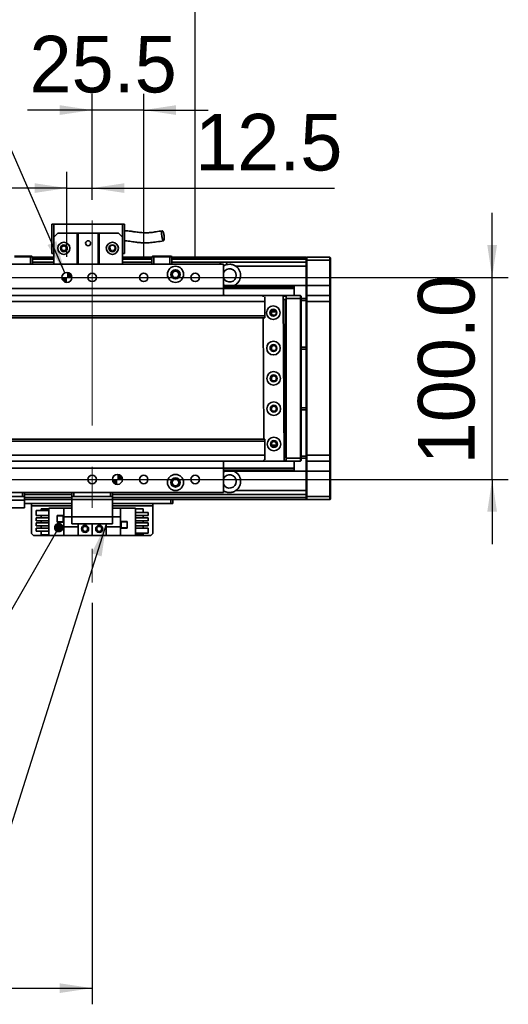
# Model space of a CAD drawing. Header units: millimetres. Extents: x 40 to 3320, y 40 to 2336.
# Tile 10 of 12: x 2330 to 2572, y 1586 to 2073. Entities that reach past the tile are written whole.
import ezdxf

# ---------------------------------------------------------------- set-up
doc = ezdxf.new("R2010")
doc.units = ezdxf.units.MM
doc.header["$LTSCALE"] = 8
doc.linetypes.add('CENTERX2', pattern=[20.32, 12.7, -2.54, 2.54, -2.54])
doc.layers.add('黑色实线', color=7, linetype='Continuous')
doc.styles.add('SLDTEXTSTYLE8', font='txt')
doc.dimstyles.new('SLDDIMSTYLE0', dxfattribs={"dimtxt": 28, "dimasz": 16, "dimexe": 0, "dimexo": 0.0625, "dimgap": 7, "dimtad": 2, "dimdec": 1, "dimrnd": 1e-09, "dimzin": 4, "dimdsep": 46, "dimtxsty": 'SLDTEXTSTYLE8', "dimsah": 1, "dimcen": 0.09, "dimadec": 0, "dimazin": 1, "dimtfac": 1, "dimtdec": 1, "dimtmove": 0, "dimatfit": 0, "dimfxl": 0, "dimfrac": 2, "dimtolj": 1, "dimtzin": 12, "dimarcsym": 0})
doc.dimstyles.new('SLDDIMSTYLE1', dxfattribs={"dimtxt": 28, "dimasz": 16, "dimexe": 0, "dimexo": 0.0625, "dimgap": 7, "dimtad": 2, "dimdec": 1, "dimrnd": 1e-09, "dimzin": 12, "dimdsep": 46, "dimtxsty": 'SLDTEXTSTYLE8', "dimsah": 1, "dimcen": 0.09, "dimadec": 0, "dimazin": 3, "dimtfac": 1, "dimtdec": 1, "dimtmove": 0, "dimatfit": 0, "dimfxl": 0, "dimfrac": 2, "dimtolj": 1, "dimtzin": 12, "dimarcsym": 0})
doc.dimstyles.new('SLDDIMSTYLE2', dxfattribs={"dimtxt": 0.18, "dimasz": 16, "dimexe": 0, "dimexo": 0.0625, "dimgap": 0, "dimtad": 0, "dimtih": 1, "dimtoh": 1, "dimdec": 0, "dimrnd": 1e-09, "dimzin": 0, "dimdsep": 46, "dimtxsty": 'Standard', "dimsah": 1, "dimcen": 0.09, "dimadec": 0, "dimazin": 0, "dimtfac": 16, "dimtdec": 0, "dimtofl": 0, "dimtmove": 0, "dimatfit": 3, "dimfxl": 0, "dimfrac": 2, "dimtolj": 1, "dimtzin": 0, "dimarcsym": 0})
doc.dimstyles.new('SLDDIMSTYLE4', dxfattribs={"dimtxt": 28, "dimasz": 16, "dimexe": 0, "dimexo": 0.0625, "dimgap": 7, "dimtad": 0, "dimtih": 1, "dimtoh": 1, "dimdec": 1, "dimrnd": 1e-09, "dimzin": 4, "dimdsep": 46, "dimtxsty": 'SLDTEXTSTYLE8', "dimsah": 1, "dimcen": 0, "dimadec": 0, "dimazin": 1, "dimtfac": 1, "dimtdec": 1, "dimtofl": 0, "dimtmove": 0, "dimatfit": 3, "dimfxl": 0, "dimfrac": 2, "dimtolj": 1, "dimtzin": 12, "dimarcsym": 0})
doc.dimstyles.new('SLDDIMSTYLE5', dxfattribs={"dimtxt": 28, "dimasz": 16, "dimexe": 0, "dimexo": 0.0625, "dimgap": 7, "dimtad": 2, "dimdec": 1, "dimrnd": 1e-09, "dimzin": 4, "dimdsep": 46, "dimtxsty": 'SLDTEXTSTYLE8', "dimsah": 1, "dimcen": 0.09, "dimadec": 0, "dimazin": 1, "dimtfac": 1, "dimtdec": 1, "dimtofl": 0, "dimtmove": 0, "dimatfit": 3, "dimfxl": 0, "dimfrac": 2, "dimtolj": 1, "dimtzin": 12, "dimarcsym": 0})
doc.dimstyles.new('SLDDIMSTYLE6', dxfattribs={"dimtxt": 0.18, "dimasz": 4.8, "dimexe": 0, "dimexo": 0.0625, "dimgap": 0, "dimtad": 0, "dimtih": 1, "dimtoh": 1, "dimdec": 0, "dimrnd": 1e-09, "dimzin": 0, "dimdsep": 46, "dimtxsty": 'Standard', "dimblk1": 'DOT', "dimblk2": 'DOT', "dimsah": 1, "dimcen": 0.09, "dimadec": 0, "dimazin": 0, "dimtfac": 4.8, "dimtdec": 0, "dimtofl": 0, "dimtmove": 0, "dimatfit": 3, "dimldrblk": 'DOT', "dimfxl": 0, "dimfrac": 2, "dimtolj": 1, "dimtzin": 0, "dimarcsym": 0})

# ---------------------------------------------------------------- blocks, each defined once
blk = doc.blocks.new('_D_8')
at = {"layer": '黑色实线'}
for p, q in [((2563.51, 1945.95), (2563.51, 1977.95)), ((506.67, 1945.95), (2571.51, 1945.95)), ((2563.51, 1845.95), (2563.51, 1945.95)), ((506.67, 1845.95), (2571.51, 1845.95)), ((2563.51, 1845.95), (2563.51, 1813.95))]:
    blk.add_line(p, q, dxfattribs=at)
for points in [[(2563.51, 1945.95), (2565.91, 1961.95), (2561.11, 1961.95)], [(2563.51, 1845.95), (2561.11, 1829.95), (2565.91, 1829.95)]]:
    blk.add_solid(points, dxfattribs=at)
at = {"layer": '黑色实线', "insert": (2526.78, 1853.43), "char_height": 28, "attachment_point": 1, "rotation": 90, "style": 'SLDTEXTSTYLE8'}
blk.add_mtext('100.0', dxfattribs=at)
blk = doc.blocks.new('_D_13')
at = {"layer": '黑色实线'}
for p, q in [((2353.01, 1956.11), (2353.01, 1998.14)), ((2365.51, 1984.34), (2365.51, 1998.14)), ((2353.01, 1990.14), (2321.01, 1990.14)), ((2353.01, 1990.14), (2365.51, 1990.14)), ((2365.51, 1990.14), (2485.49, 1990.14))]:
    blk.add_line(p, q, dxfattribs=at)
for points in [[(2353.01, 1990.14), (2337.01, 1992.54), (2337.01, 1987.74)], [(2365.51, 1990.14), (2381.51, 1987.74), (2381.51, 1992.54)]]:
    blk.add_solid(points, dxfattribs=at)
at = {"layer": '黑色实线', "insert": (2416.5, 2026.87), "char_height": 28, "attachment_point": 1, "style": 'SLDTEXTSTYLE8'}
blk.add_mtext('12.5', dxfattribs=at)
blk = doc.blocks.new('_D_14')
at = {"layer": '黑色实线'}
for p, q in [((2365.51, 1984.34), (2365.51, 2036.76)), ((2391.01, 1956.11), (2391.01, 2036.76)), ((2365.51, 2028.76), (2333.51, 2028.76)), ((2391.01, 2028.76), (2365.51, 2028.76)), ((2391.01, 2028.76), (2423.01, 2028.76))]:
    blk.add_line(p, q, dxfattribs=at)
for points in [[(2365.51, 2028.76), (2349.51, 2031.16), (2349.51, 2026.36)], [(2391.01, 2028.76), (2407.01, 2026.36), (2407.01, 2031.16)]]:
    blk.add_solid(points, dxfattribs=at)
at = {"layer": '黑色实线', "insert": (2334.51, 2065.5), "char_height": 28, "attachment_point": 1, "style": 'SLDTEXTSTYLE8'}
blk.add_mtext('25.5', dxfattribs=at)
blk = doc.blocks.new('_D_15')
at = {"layer": '黑色实线'}
for p, q in [((2314.51, 1956.11), (2314.51, 2094.01)), ((2416.51, 1956.11), (2416.51, 2094.01)), ((2314.51, 2086.01), (2282.51, 2086.01)), ((2416.51, 2086.01), (2314.51, 2086.01)), ((2416.51, 2086.01), (2448.51, 2086.01))]:
    blk.add_line(p, q, dxfattribs=at)
for points in [[(2314.51, 2086.01), (2298.51, 2088.41), (2298.51, 2083.61)], [(2416.51, 2086.01), (2432.51, 2083.61), (2432.51, 2088.41)]]:
    blk.add_solid(points, dxfattribs=at)
at = {"layer": '黑色实线', "insert": (2324.4, 2122.75), "char_height": 28, "attachment_point": 1, "style": 'SLDTEXTSTYLE8'}
blk.add_mtext('102.0', dxfattribs=at)
blk = doc.blocks.new('SW_SYMBOL_HOLE_DEPTH')
at = {"layer": '黑色实线', "color": 0}
for p, q in [((0, 7000), (6400, 7000)), ((3200, 7000), (3200, 600)), ((800, 4440), (3200, 600)), ((5600, 4440), (3200, 600))]:
    blk.add_line(p, q, dxfattribs=at)
blk = doc.blocks.new('_D_16')
at = {"layer": '黑色实线'}
for p, q in [((2322.09, 2016.9), (2290.09, 2016.9)), ((2352.02, 1948.24), (2322.09, 2016.9))]:
    blk.add_line(p, q, dxfattribs=at)
blk.add_solid([(2352.02, 1948.24), (2347.82, 1963.87), (2343.42, 1961.95)], dxfattribs=at)
at = {"layer": '黑色实线', "xscale": 0.004592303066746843, "yscale": 0.004592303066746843, "zscale": 0.004592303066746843}
blk.add_blockref('SW_SYMBOL_HOLE_DEPTH', (2190.15, 1998.37), dxfattribs=at)
at = {"layer": '黑色实线', "char_height": 28, "attachment_point": 1, "style": 'SLDTEXTSTYLE8'}
for s, insert in [('2X ', (1978.19, 2031.01)), ('%%c', (2030.84, 2030.74)), (' 5.0H7 ', (2074.11, 2031.01)), (' 7.0', (2231.14, 2031.01))]:
    blk.add_mtext(s, dxfattribs=dict(at, insert=insert))
blk = doc.blocks.new('_D_18')
at = {"layer": '黑色实线'}
for p, q in [((445.51, 1784.84), (445.51, 1586.15)), ((2365.51, 1784.84), (2365.51, 1586.15)), ((445.51, 1594.15), (2365.51, 1594.15))]:
    blk.add_line(p, q, dxfattribs=at)
for points in [[(445.51, 1594.15), (461.51, 1591.75), (461.51, 1596.55)], [(2365.51, 1594.15), (2349.51, 1596.55), (2349.51, 1591.75)]]:
    blk.add_solid(points, dxfattribs=at)
at = {"layer": '黑色实线', "insert": (1360.55, 1630.89), "char_height": 28, "attachment_point": 1, "style": 'SLDTEXTSTYLE8'}
blk.add_mtext('1920.0', dxfattribs=at)
blk = doc.blocks.new('_DOT')
at = {"color": 0, "linetype": 'ByBlock', "lineweight": -2}
blk.add_line((-0.5, 0), (-1, 0), dxfattribs=at)
at = {"color": 0, "linetype": 'ByBlock', "const_width": 0.5}
blk.add_lwpolyline([(-0.25, 0, 1), (0.25, 0, 1)], format="xyb", close=True, dxfattribs=at)
blk = doc.blocks.new('SW_DOWELSYMBOL_2')
at = {"linetype": 'Continuous', "lineweight": 18}
h = blk.add_hatch(color=0, dxfattribs=at)
edge = h.paths.add_edge_path(flags=0)
edge.add_arc((0, 0), 2.5, 180, 270)
edge.add_line((0, -2.5), (0, 0))
edge.add_line((0, 0), (-2.5, 0))
h = blk.add_hatch(color=0, dxfattribs=at)
edge = h.paths.add_edge_path(flags=0)
edge.add_arc((0, 0), 2.5, 0, 90)
edge.add_line((0, 2.5), (0, 0))
edge.add_line((0, 0), (2.5, 0))
at = {"layer": '黑色实线', "color": 0}
blk.add_circle((0, 0), 2.5, dxfattribs=at)
blk = doc.blocks.new('SW_DOWELSYMBOL_3')
at = {"linetype": 'Continuous', "lineweight": 18}
h = blk.add_hatch(color=0, dxfattribs=at)
edge = h.paths.add_edge_path(flags=0)
edge.add_arc((0, 0), 2.5, 180, 270)
edge.add_line((0, -2.5), (0, 0))
edge.add_line((0, 0), (-2.5, 0))
h = blk.add_hatch(color=0, dxfattribs=at)
edge = h.paths.add_edge_path(flags=0)
edge.add_arc((0, 0), 2.5, 0, 90)
edge.add_line((0, 2.5), (0, 0))
edge.add_line((0, 0), (2.5, 0))
at = {"layer": '黑色实线', "color": 0}
blk.add_circle((0, 0), 2.5, dxfattribs=at)

msp = doc.modelspace()

# ---------------------------------------------------------------- linework, layer by layer
at = {"color": 7, "linetype": 'Continuous', "lineweight": 35}
for p, q in [((2345.5145097, 1972.2473779), (2346.5144373, 1972.2473779)), ((2345.5145097, 1972.2473779), (2345.5145097, 1957.8473763)), ((2346.5144373, 1965.8473739), (2346.5144373, 1972.2473779)), ((2346.5144373, 1972.2473779), (2380.5143572, 1972.2473779)), ((2380.5143572, 1972.2473779), (2381.5145231, 1972.2473779)), ((2380.5143572, 1972.2473779), (2380.5143572, 1965.8473739)), ((2381.5145231, 1957.8473763), (2381.5145231, 1972.2473779)), ((2348.5145307, 1967.8473779), (2346.5144373, 1965.8473739)), ((2346.5144373, 1965.8473739), (2346.5144373, 1952.4473743)), ((2348.5145307, 1967.8473779), (2358.0145574, 1967.8473779)), ((2358.0145574, 1952.4473743), (2358.0145574, 1967.8473779)), ((2358.0145574, 1967.8473779), (2358.5145212, 1967.8473779)), ((2358.5145212, 1967.8473779), (2358.5145212, 1952.4473743)), ((2368.5145116, 1967.8473779), (2358.5145212, 1967.8473779)), ((2368.5145116, 1952.4473743), (2368.5145116, 1967.8473779)), ((2368.5145116, 1967.8473779), (2369.0144754, 1967.8473779)), ((2369.0144754, 1967.8473779), (2369.0144754, 1952.4473743)), ((2369.0144754, 1967.8473779), (2378.5145021, 1967.8473779)), ((2380.5143572, 1965.8473739), (2378.5145021, 1967.8473779)), ((2380.5143572, 1965.8473739), (2380.5143572, 1952.4473743)), ((2335.0145555, 1956.1473773), (2327.0144201, 1956.1473773)), ((2327.1386362, 1956.4473749), (2334.890101, 1956.4473749)), ((2335.0145555, 1956.1473773), (2334.890101, 1956.4473749)), ((2334.890101, 1956.4473749), (2335.7145525, 1956.4473749)), ((2336.014483, 1956.1473773), (2335.0145555, 1956.1473773)), ((2335.0145555, 1952.4473743), (2335.0145555, 1956.1473773)), ((2336.014483, 1956.1473773), (2335.7145525, 1956.4473749)), ((2336.014483, 1956.1473773), (2336.014483, 1952.4473743)), ((2346.5144373, 1955.9525148), (2336.014483, 1955.9525148)), ((2336.014483, 1955.7525152), (2346.5144373, 1955.7525152)), ((2336.014483, 1955.5525155), (2346.5144373, 1955.5525155)), ((2346.5144373, 1955.4525138), (2336.014483, 1955.4525138)), ((2345.5145097, 1957.8473763), (2346.5144373, 1957.8473763)), ((2380.5143572, 1957.8473763), (2381.5145231, 1957.8473763)), ((2395.0144983, 1955.9525148), (2380.5143572, 1955.9525148)), ((2380.5143572, 1955.7525152), (2395.0144983, 1955.7525152)), ((2380.5143572, 1955.5525155), (2395.0144983, 1955.5525155)), ((2395.0144983, 1955.4525138), (2380.5143572, 1955.4525138)), ((2395.3144289, 1956.4473749), (2395.0144983, 1956.1473773)), ((2396.0144258, 1956.1473773), (2395.0144983, 1956.1473773)), ((2395.0144983, 1952.4473743), (2395.0144983, 1956.1473773)), ((2395.3144289, 1956.4473749), (2396.1386419, 1956.4473749)), ((2396.0144258, 1956.1473773), (2396.1386419, 1956.4473749)), ((2404.0145612, 1956.1473773), (2396.0144258, 1956.1473773)), ((2396.0144258, 1956.1473773), (2396.0144258, 1952.4473743)), ((2396.1386419, 1956.4473749), (2403.8901067, 1956.4473749)), ((2404.0145612, 1956.1473773), (2403.8901067, 1956.4473749)), ((2403.8901067, 1956.4473749), (2404.7145582, 1956.4473749)), ((2404.0145612, 1952.4473743), (2404.0145612, 1956.1473773)), ((2405.0144888, 1956.1473773), (2404.0145612, 1956.1473773)), ((2405.0144888, 1956.1473773), (2404.7145582, 1956.4473749)), ((2405.0144888, 1956.1473773), (2405.0144888, 1952.4473743)), ((2471.5144373, 1955.9525148), (2405.0144888, 1955.9525148)), ((2405.0144888, 1955.7525152), (2405.5144525, 1955.7525152)), ((2405.0144888, 1955.5525155), (2405.5144525, 1955.5525155)), ((2471.5144373, 1955.4525138), (2405.0144888, 1955.4525138)), ((2405.5144525, 1955.7525152), (2405.5144525, 1955.5525155)), ((2405.5144525, 1955.4525138), (2405.5144525, 1955.5525155)), ((2471.5144373, 1955.6525135), (2471.8143678, 1955.9525148)), ((2471.5144373, 1955.9525148), (2471.5144373, 1955.6525135)), ((2471.5144373, 1954.4525155), (2471.5144373, 1955.6525135)), ((2471.5144373, 1954.4525155), (2471.8143678, 1954.4525155)), ((2471.5144373, 1941.9525125), (2471.5144373, 1954.4525155)), ((2471.8143678, 1955.9525148), (2471.8143678, 1954.4525155)), ((2471.8143678, 1955.9525148), (2483.2143522, 1955.9525148)), ((2483.2143522, 1954.4525155), (2471.8143678, 1954.4525155)), ((2471.8143678, 1954.4525155), (2471.8143678, 1941.9525125)), ((2483.2143522, 1954.4525155), (2483.2143522, 1955.9525148)), ((2483.2143522, 1955.9525148), (2483.5145212, 1955.6525135)), ((2483.2143522, 1954.4525155), (2483.5145212, 1954.4525155)), ((2483.2143522, 1941.9525125), (2483.2143522, 1954.4525155)), ((2483.5145212, 1955.6525135), (2483.5145212, 1954.4525155)), ((2483.5145212, 1954.4525155), (2483.5145212, 1941.9525125)), ((2430.5145479, 1952.4473743), (2300.5144334, 1952.4473743)), ((2346.5144373, 1953.4473763), (2336.014483, 1953.4473763)), ((2395.0144983, 1953.4473763), (2380.5143572, 1953.4473763)), ((2471.5144373, 1953.4473763), (2405.0144888, 1953.4473763)), ((2430.5145479, 1952.4473743), (2430.5145479, 1940.447376)), ((2471.5144373, 1951.447376), (2436.6841055, 1951.447376)), ((2430.5145479, 1940.447376), (2300.5144334, 1940.447376)), ((2430.5145479, 1942.3427404), (2431.2343336, 1941.9473753)), ((2430.5145479, 1941.9473753), (2465.5143953, 1941.9473753)), ((2430.5145479, 1941.6543552), (2465.5143953, 1941.6543552)), ((2430.5145479, 1940.7554948), (2465.5143953, 1940.7554948)), ((2430.5145479, 1940.4624746), (2465.5143953, 1940.4624746)), ((2430.5145479, 1940.447376), (2430.5145479, 1936.9525136)), ((2465.5143953, 1941.9473753), (2465.5143953, 1941.6543552)), ((2471.5144373, 1941.9473753), (2465.5143953, 1941.9473753)), ((2465.5143953, 1941.6543552), (2465.5143953, 1940.7554948)), ((2465.5143953, 1940.7554948), (2465.5143953, 1940.4624746)), ((2465.5143953, 1940.4624746), (2465.5143953, 1936.9525136)), ((2471.5144373, 1941.9525125), (2471.8143678, 1941.9525125)), ((2471.5144373, 1936.6525122), (2471.5144373, 1941.9525125)), ((2471.8143678, 1941.9525125), (2471.8143678, 1936.9525136)), ((2471.8143678, 1941.9525125), (2483.2143522, 1941.9525125)), ((2483.2143522, 1936.9525136), (2483.2143522, 1941.9525125)), ((2483.2143522, 1941.9525125), (2483.5145212, 1941.9525125)), ((2483.5145212, 1941.9525125), (2483.5145212, 1936.6525122)), ((2451.0144926, 1936.9525136), (360.0144721, 1936.9525136)), ((2450.619433, 1936.9272561), (2450.1220918, 1936.4245766)), ((2450.1220918, 1936.4245766), (2450.1225687, 1936.3141888)), ((2459.6192575, 1936.9756439), (2450.619433, 1936.9272561)), ((2451.0144926, 1936.9525136), (2451.0144926, 1936.9293832)), ((2451.0144926, 1936.3141888), (2451.0144926, 1933.9525112)), ((2451.3144231, 1936.9525136), (2451.2927271, 1936.9308771)), ((2451.3144231, 1936.9309963), (2451.3144231, 1936.9525136)), ((2451.3144231, 1936.9525136), (2455.3169943, 1936.9525136)), ((2460.1218439, 1936.47834), (2459.6192575, 1936.9756439)), ((2459.6426225, 1936.9525136), (2461.5144468, 1936.9525136)), ((2461.5144468, 1936.6525122), (2459.945891, 1936.6525122)), ((2460.5574346, 1855.4795132), (2460.1218439, 1936.47834)), ((2461.014483, 1934.9525132), (2460.1301885, 1934.9525132)), ((2461.014483, 1856.9525154), (2461.014483, 1934.9525132)), ((2461.5144468, 1935.4525143), (2461.5144468, 1936.9525136)), ((2461.5144468, 1936.9525136), (2468.7144495, 1936.9525136)), ((2468.7144495, 1935.4525143), (2461.5144468, 1935.4525143)), ((2461.5144468, 1856.4525143), (2461.5144468, 1935.4525143)), ((2468.7144495, 1935.4525143), (2468.7144495, 1936.9525136)), ((2469.01438, 1936.6525122), (2468.7144495, 1936.9525136)), ((2468.7144495, 1856.4525143), (2468.7144495, 1935.4525143)), ((2469.01438, 1935.4525143), (2468.7144495, 1935.4525143)), ((2469.01438, 1936.6525122), (2469.01438, 1935.4525143)), ((2469.01438, 1935.4525143), (2469.01438, 1856.4525143)), ((2469.01438, 1935.4525143), (2471.5144373, 1935.4525143)), ((2471.8143678, 1936.9525136), (2471.5144373, 1936.6525122)), ((2471.5144373, 1933.9525149), (2471.5144373, 1936.6525122)), ((2471.8143678, 1936.9525136), (2471.8143678, 1933.9525149)), ((2471.8143678, 1936.9525136), (2483.2143522, 1936.9525136)), ((2483.2143522, 1933.9525149), (2483.2143522, 1936.9525136)), ((2483.2143522, 1936.9525136), (2483.5145212, 1936.6525122)), ((2483.5145212, 1936.6525122), (2483.5145212, 1933.9525149)), ((2451.0144926, 1933.9525112), (360.0144721, 1933.9525112)), ((2451.0144926, 1933.9525112), (2451.0144926, 1926.9525101)), ((2455.5144048, 1930.0525141), (2455.8076597, 1930.0254219)), ((2471.5144373, 1934.4525122), (2469.01438, 1934.4525122)), ((2471.5144373, 1857.9525137), (2471.5144373, 1933.9525149)), ((2471.8143678, 1933.9525149), (2471.5144373, 1933.9525149)), ((2471.8143678, 1933.9525149), (2471.8143678, 1857.9525137)), ((2483.2143522, 1933.9525149), (2471.8143678, 1933.9525149)), ((2483.2143522, 1857.9525137), (2483.2143522, 1933.9525149)), ((2483.2143522, 1933.9525149), (2483.5145212, 1933.9525149)), ((2483.5145212, 1933.9525149), (2483.5145212, 1857.9525137)), ((2451.0144926, 1926.9525101), (360.0144721, 1926.9525101)), ((360.0144721, 1925.9525099), (2451.0144926, 1925.9525099)), ((2450.1783586, 1925.9525099), (2450.500939, 1865.952515)), ((2451.0144926, 1926.9525101), (2451.0144926, 1925.9525099)), ((2456.6600061, 1928.9525141), (2454.3688036, 1928.9525141)), ((2455.5144048, 1912.552514), (2456.0289121, 1912.4675905)), ((2469.01438, 1911.452514), (2471.5144373, 1911.452514)), ((2471.5144373, 1910.4525139), (2469.01438, 1910.4525139)), ((2469.01438, 1881.4525129), (2471.5144373, 1881.4525129)), ((2471.5144373, 1880.4525145), (2469.01438, 1880.4525145)), ((2451.0144926, 1865.952515), (360.0144721, 1865.952515)), ((2451.0144926, 1864.9525167), (360.0144721, 1864.9525167)), ((2451.0144926, 1865.952515), (2451.0144926, 1864.9525167)), ((2451.0144926, 1864.9525167), (2451.0144926, 1857.9525174)), ((2454.3688036, 1862.9525126), (2456.6600061, 1862.9525126)), ((2451.0144926, 1857.9525174), (360.0144721, 1857.9525174)), ((2451.0144926, 1857.9525174), (2451.0144926, 1855.5908398)), ((2460.5495668, 1856.9525154), (2461.014483, 1856.9525154)), ((2469.01438, 1857.4525126), (2471.5144373, 1857.4525126)), ((2471.8143678, 1857.9525137), (2471.5144373, 1857.9525137)), ((2471.5144373, 1855.2525127), (2471.5144373, 1857.9525137)), ((2471.8143678, 1857.9525137), (2483.2143522, 1857.9525137)), ((2471.8143678, 1857.9525137), (2471.8143678, 1854.952515)), ((2483.2143522, 1857.9525137), (2483.5145212, 1857.9525137)), ((2483.2143522, 1854.952515), (2483.2143522, 1857.9525137)), ((2483.5145212, 1857.9525137), (2483.5145212, 1855.2525127)), ((2451.0144926, 1854.952515), (360.0144721, 1854.952515)), ((2430.5145479, 1854.952515), (2430.5145479, 1851.4473745)), ((2450.5567289, 1855.5908398), (2450.5574442, 1855.4257461)), ((2450.5574442, 1855.4257461), (2451.0602689, 1854.9284422)), ((2451.0144926, 1854.9737194), (2451.0144926, 1854.952515)), ((2451.0602689, 1854.9284422), (2460.0600935, 1854.97683)), ((2461.5144468, 1854.952515), (2455.537293, 1854.952515)), ((2460.0600935, 1854.97683), (2460.5574346, 1855.4795132)), ((2460.3328443, 1855.2525127), (2461.5144468, 1855.2525127)), ((2461.5144468, 1856.4525143), (2468.7144495, 1856.4525143)), ((2461.5144468, 1854.952515), (2461.5144468, 1856.4525143)), ((2468.7144495, 1854.952515), (2461.5144468, 1854.952515)), ((2465.5143953, 1854.952515), (2465.5143953, 1851.4425502)), ((2469.01438, 1856.4525143), (2468.7144495, 1856.4525143)), ((2468.7144495, 1854.952515), (2468.7144495, 1856.4525143)), ((2469.01438, 1855.2525127), (2468.7144495, 1854.952515)), ((2469.01438, 1856.4525143), (2469.01438, 1855.2525127)), ((2471.5144373, 1856.4525143), (2469.01438, 1856.4525143)), ((2471.8143678, 1854.952515), (2471.5144373, 1855.2525127)), ((2471.5144373, 1849.9525123), (2471.5144373, 1855.2525127)), ((2483.2143522, 1854.952515), (2471.8143678, 1854.952515)), ((2471.8143678, 1854.952515), (2471.8143678, 1849.9525123)), ((2483.2143522, 1854.952515), (2483.5145212, 1855.2525127)), ((2483.2143522, 1849.9525123), (2483.2143522, 1854.952515)), ((2483.5145212, 1855.2525127), (2483.5145212, 1849.9525123)), ((2430.5145479, 1851.4473745), (2300.5144334, 1851.4473745)), ((2430.5145479, 1851.4473745), (2430.5145479, 1839.4473762)), ((2430.5145479, 1851.4425502), (2465.5143953, 1851.4425502)), ((2430.5145479, 1851.1495338), (2465.5143953, 1851.1495338)), ((2430.5145479, 1850.2506697), (2465.5143953, 1850.2506697)), ((2430.5145479, 1849.9576532), (2465.5143953, 1849.9576532)), ((2430.5145479, 1849.5622845), (2431.2343336, 1849.9576532)), ((2465.5143953, 1851.4425502), (2465.5143953, 1851.1495338)), ((2465.5143953, 1851.1495338), (2465.5143953, 1850.2506697)), ((2465.5143953, 1850.2506697), (2465.5143953, 1849.9576532)), ((2471.5144373, 1849.9576532), (2465.5143953, 1849.9576532)), ((2471.8143678, 1849.9525123), (2471.5144373, 1849.9525123)), ((2471.5144373, 1837.4525131), (2471.5144373, 1849.9525123)), ((2471.8143678, 1849.9525123), (2483.2143522, 1849.9525123)), ((2471.8143678, 1849.9525123), (2471.8143678, 1837.4525131)), ((2483.5145212, 1849.9525123), (2483.2143522, 1849.9525123)), ((2483.2143522, 1837.4525131), (2483.2143522, 1849.9525123)), ((2483.5145212, 1849.9525123), (2483.5145212, 1837.4525131)), ((2298.0143762, 1837.4473759), (2331.0143686, 1837.4473759)), ((2430.5145479, 1839.4473762), (2300.5144334, 1839.4473762)), ((2331.0143686, 1837.4473759), (2331.0143686, 1839.4473762)), ((2332.0145345, 1837.4473759), (2331.0143686, 1837.4473759)), ((2332.0145345, 1839.4473762), (2332.0145345, 1837.4473759)), ((2355.5145002, 1838.4576523), (2332.0145345, 1838.4576523)), ((2332.0145345, 1837.4473759), (2332.0145345, 1835.6140413)), ((2355.5145002, 1837.4473759), (2355.5145002, 1839.4473762)), ((2356.5144277, 1837.4473759), (2355.5145002, 1837.4473759)), ((2355.5145002, 1835.9473729), (2355.5145002, 1837.4473759)), ((2356.5144277, 1839.4473762), (2356.5144277, 1837.4473759)), ((2374.5145536, 1837.4473759), (2356.5144277, 1837.4473759)), ((2374.5145536, 1837.4473759), (2374.5145536, 1839.4473762)), ((2375.5144811, 1837.4473759), (2374.5145536, 1837.4473759)), ((2375.5144811, 1839.4473762), (2375.5144811, 1837.4473759)), ((2471.5144373, 1838.4576523), (2375.5144811, 1838.4576523)), ((2375.5144811, 1837.4473759), (2375.5144811, 1835.9473729)), ((2471.5144373, 1840.4576526), (2436.6841055, 1840.4576526)), ((2471.8143678, 1837.4525131), (2471.5144373, 1837.4525131)), ((2471.5144373, 1836.2525114), (2471.5144373, 1837.4525131)), ((2471.8143678, 1837.4525131), (2483.2143522, 1837.4525131)), ((2471.8143678, 1837.4525131), (2471.8143678, 1835.9525138)), ((2483.5145212, 1837.4525131), (2483.2143522, 1837.4525131)), ((2483.2143522, 1835.9525138), (2483.2143522, 1837.4525131)), ((2483.5145212, 1837.4525131), (2483.5145212, 1836.2525114)), ((2297.0144487, 1835.6140413), (2332.0145345, 1835.6140413)), ((2355.5145002, 1835.9525138), (2332.0145345, 1835.9525138)), ((2332.0145345, 1835.6140413), (2332.0145345, 1831.9473722)), ((2355.5145002, 1833.9525172), (2332.0145345, 1833.9525172)), ((2335.5145193, 1833.9525172), (2335.5145193, 1832.9525151)), ((2335.5145193, 1819.1525125), (2335.5145193, 1832.9525151)), ((2375.5144811, 1835.9473729), (2355.5145002, 1835.9473729)), ((2355.5145002, 1835.9473729), (2355.5145002, 1827.447378)), ((2471.5144373, 1835.9525138), (2375.5144811, 1835.9525138)), ((2375.5144811, 1835.9473729), (2375.5144811, 1827.447378)), ((2404.514525, 1833.9525172), (2375.5144811, 1833.9525172)), ((2395.5144621, 1832.9525151), (2395.5144621, 1833.9525172)), ((2395.5144621, 1832.9525151), (2395.5144621, 1819.1525125)), ((2404.514525, 1833.9525172), (2404.514525, 1835.9525138)), ((2405.5144525, 1833.9525172), (2404.514525, 1833.9525172)), ((2405.5144525, 1835.9525138), (2405.5144525, 1833.9525172)), ((2471.8143678, 1835.9525138), (2471.5144373, 1836.2525114)), ((2471.5144373, 1836.2525114), (2471.5144373, 1835.9525138)), ((2483.2143522, 1835.9525138), (2471.8143678, 1835.9525138)), ((2483.5145212, 1836.2525114), (2483.2143522, 1835.9525138)), ((2332.0145345, 1831.9473722), (2297.0144487, 1831.9473722)), ((2337.8145433, 1830.5125171), (2344.01438, 1830.5125171)), ((2337.8145433, 1828.012512), (2337.8145433, 1830.5125171)), ((2337.8145433, 1828.012512), (2344.01438, 1828.012512)), ((2340.2144647, 1830.5125171), (2340.2144647, 1831.4525121)), ((2340.2144647, 1831.4525121), (2344.01438, 1831.4525121)), ((2340.2144647, 1826.9725152), (2340.2144647, 1828.012512)), ((2344.01438, 1818.1525105), (2344.01438, 1831.7525172)), ((2344.01438, 1831.7525172), (2351.5643812, 1831.7525172)), ((2351.3145185, 1828.0525142), (2348.1144643, 1828.0525142)), ((2348.1144643, 1828.0525142), (2348.1144643, 1824.8525121)), ((2348.2143617, 1827.9525125), (2348.2143617, 1824.9525138)), ((2351.2143827, 1827.9525125), (2348.2143617, 1827.9525125)), ((2351.2143827, 1824.9525138), (2351.2143827, 1827.9525125)), ((2351.3145185, 1824.8525121), (2351.3145185, 1828.0525142)), ((2351.5643812, 1831.7525172), (2351.5643812, 1827.4525114)), ((2355.5145002, 1831.7525172), (2351.5643812, 1831.7525172)), ((2379.4643617, 1831.7525172), (2375.5144811, 1831.7525172)), ((2379.4643617, 1827.4525114), (2379.4643617, 1831.7525172)), ((2387.0143629, 1831.7525172), (2379.4643617, 1831.7525172)), ((2387.0143629, 1831.7525172), (2387.0143629, 1818.1525105)), ((2390.8145166, 1831.4525121), (2387.0143629, 1831.4525121)), ((2393.214438, 1829.512515), (2387.0143629, 1829.512515)), ((2393.214438, 1828.012512), (2387.0143629, 1828.012512)), ((2390.8145166, 1831.4525121), (2390.8145166, 1829.512515)), ((2390.8145166, 1828.012512), (2390.8145166, 1826.9725152)), ((2393.214438, 1829.512515), (2393.214438, 1828.012512)), ((2337.8145433, 1825.4725122), (2337.8145433, 1826.9725152)), ((2337.8145433, 1826.9725152), (2344.01438, 1826.9725152)), ((2337.8145433, 1825.4725122), (2344.01438, 1825.4725122)), ((2337.8145433, 1822.9325124), (2337.8145433, 1824.4325155)), ((2337.8145433, 1824.4325155), (2344.01438, 1824.4325155)), ((2337.8145433, 1822.9325124), (2344.01438, 1822.9325124)), ((2340.2144647, 1824.4325155), (2340.2144647, 1825.4725122)), ((2340.2144647, 1821.8925157), (2340.2144647, 1822.9325124)), ((2348.1144643, 1824.8525121), (2351.3145185, 1824.8525121)), ((2348.2143617, 1824.9525138), (2351.2143827, 1824.9525138)), ((2355.5145002, 1827.4525114), (2351.5643812, 1827.4525114)), ((2351.5643812, 1822.4525162), (2351.5643812, 1827.4525114)), ((2355.5145002, 1827.447378), (2375.5144811, 1827.447378)), ((2355.5145002, 1823.9473784), (2355.5145002, 1827.447378)), ((2375.5144811, 1823.9473784), (2355.5145002, 1823.9473784)), ((2358.5145212, 1823.9473784), (2358.5145212, 1822.4525162)), ((2365.5144907, 1818.1525105), (2365.5144907, 1823.9473784)), ((2372.5144601, 1822.4525162), (2372.5144601, 1823.9473784)), ((2379.4643617, 1827.4525114), (2375.5144811, 1827.4525114)), ((2375.5144811, 1827.447378), (2375.5144811, 1823.9473784)), ((2379.4643617, 1827.4525114), (2379.4643617, 1822.4525162)), ((2382.914517, 1825.0525155), (2379.7144628, 1825.0525155)), ((2379.7144628, 1825.0525155), (2379.7144628, 1821.8525135)), ((2382.8143812, 1824.9525138), (2379.8143602, 1824.9525138)), ((2379.8143602, 1824.9525138), (2379.8143602, 1821.9525152)), ((2382.8143812, 1821.9525152), (2382.8143812, 1824.9525138)), ((2382.914517, 1821.8525135), (2382.914517, 1825.0525155)), ((2393.214438, 1826.9725152), (2387.0143629, 1826.9725152)), ((2393.214438, 1825.4725122), (2387.0143629, 1825.4725122)), ((2393.214438, 1824.4325155), (2387.0143629, 1824.4325155)), ((2393.214438, 1822.9325124), (2387.0143629, 1822.9325124)), ((2390.8145166, 1825.4725122), (2390.8145166, 1824.4325155)), ((2390.8145166, 1822.9325124), (2390.8145166, 1821.8925157)), ((2393.214438, 1826.9725152), (2393.214438, 1825.4725122)), ((2393.214438, 1824.4325155), (2393.214438, 1822.9325124)), ((2335.5145193, 1819.1525125), (2336.5144468, 1818.1525105)), ((2344.01438, 1818.1525105), (2336.5144468, 1818.1525105)), ((2337.8145433, 1820.3925126), (2337.8145433, 1821.8925157)), ((2337.8145433, 1821.8925157), (2344.01438, 1821.8925157)), ((2337.8145433, 1820.3925126), (2344.01438, 1820.3925126)), ((2340.2144647, 1818.4525156), (2340.2144647, 1820.3925126)), ((2340.2144647, 1818.4525156), (2344.01438, 1818.4525156)), ((2344.01438, 1818.1525105), (2351.5643812, 1818.1525105)), ((2351.5643812, 1822.4525162), (2358.5145212, 1822.4525162)), ((2351.5643812, 1822.4525162), (2351.5643812, 1818.1525105)), ((2351.5643812, 1818.1525105), (2358.5145212, 1818.1525105)), ((2358.5145212, 1818.1525105), (2358.5145212, 1822.4525162)), ((2365.5144907, 1818.1525105), (2358.5145212, 1818.1525105)), ((2365.5144907, 1818.1525105), (2372.5144601, 1818.1525105)), ((2372.5144601, 1822.4525162), (2379.4643617, 1822.4525162)), ((2372.5144601, 1822.4525162), (2372.5144601, 1818.1525105)), ((2372.5144601, 1818.1525105), (2379.4643617, 1818.1525105)), ((2379.4643617, 1818.1525105), (2379.4643617, 1822.4525162)), ((2387.0143629, 1818.1525105), (2379.4643617, 1818.1525105)), ((2379.7144628, 1821.8525135), (2382.914517, 1821.8525135)), ((2379.8143602, 1821.9525152), (2382.8143812, 1821.9525152)), ((2393.214438, 1821.8925157), (2387.0143629, 1821.8925157)), ((2393.214438, 1819.3925106), (2387.0143629, 1819.3925106)), ((2390.8145166, 1818.4525156), (2387.0143629, 1818.4525156)), ((2394.5145345, 1818.1525105), (2387.0143629, 1818.1525105)), ((2390.8145166, 1819.3925106), (2390.8145166, 1818.4525156)), ((2393.214438, 1821.8925157), (2393.214438, 1819.3925106)), ((2394.5145345, 1818.1525105), (2395.5144621, 1819.1525125))]:
    msp.add_line(p, q, dxfattribs=at)
at = {"color": 8, "linetype": 'Continuous', "lineweight": 35}
for p, q in [((2346.5144373, 1954.9525128), (2336.014483, 1954.9525128)), ((2395.0144983, 1954.9525128), (2380.5143572, 1954.9525128)), ((2471.5144373, 1954.9525128), (2405.0144888, 1954.9525128)), ((2355.5145002, 1836.9525121), (2332.0145345, 1836.9525121)), ((2335.5145193, 1832.9525151), (2355.5145002, 1832.9525151)), ((2471.5144373, 1836.9525121), (2375.5144811, 1836.9525121)), ((2375.5144811, 1832.9525151), (2395.5144621, 1832.9525151))]:
    msp.add_line(p, q, dxfattribs=at)
at = {"color": 7, "linetype": 'Continuous', "lineweight": 35, "flags": 128}
for points in [[(2431.0848451, 1936.9525136), (2430.8616853, 1937.1213847), (2430.5078722, 1937.3339796)], [(2455.5144048, 1897.5525138), (2456.1266637, 1897.430721), (2456.3677049, 1897.305987)], [(2430.5126405, 1854.5632483), (2430.8655, 1854.7760592), (2431.0972429, 1854.952515)]]:
    msp.add_lwpolyline(points, dxfattribs=at)
at = {"color": 7, "linetype": 'Continuous', "lineweight": 35}
for centre, radius in [((2363.5144678, 1962.8473757), 1.25), ((2351.5144678, 1960.3473757), 3), ((2351.5144678, 1960.3473757), 1.7), ((2351.5144678, 1960.3473757), 1.6), ((2375.5144678, 1960.3473757), 3), ((2375.5144678, 1960.3473757), 1.7), ((2375.5144678, 1960.3473757), 1.6), ((2406.7644678, 1947.4473757), 4), ((2406.7644678, 1947.4473757), 2.25), ((2406.7644678, 1947.4473757), 2), ((2353.0144678, 1945.9473757), 2.5), ((2365.5144678, 1945.9473757), 2.1), ((2391.0144678, 1945.9473757), 2.1), ((2406.7644678, 1947.4473757), 1.621), ((2416.5144678, 1945.9473757), 2.1), ((2455.1650022, 1928.4515743), 3.36), ((2455.1650022, 1928.4515743), 1.7), ((2455.5144678, 1928.4525138), 1.25), ((2455.2590891, 1910.9518273), 3.36), ((2455.2590891, 1910.9518273), 1.7), ((2455.5144678, 1910.9525138), 1.25), ((2455.339735, 1895.9520441), 3.36), ((2455.339735, 1895.9520441), 1.7), ((2455.5144678, 1895.9525138), 1.25), ((2455.4203809, 1880.9522608), 3.36), ((2455.4203809, 1880.9522608), 1.7), ((2455.5144678, 1880.9525138), 1.6), ((2455.5144678, 1880.9525138), 1.25), ((2455.5144678, 1863.4525138), 3.36), ((2455.5144678, 1863.4525138), 1.7), ((2455.5144678, 1863.4525138), 1.6), ((2455.5144678, 1863.4525138), 1.25), ((2365.5144678, 1845.9473757), 2.1), ((2378.0144678, 1845.9473757), 2.5), ((2391.0144678, 1845.9473757), 2.1), ((2406.7644678, 1844.4473757), 4), ((2416.5144678, 1845.9473757), 2.1), ((2406.7644678, 1844.4473757), 2.25), ((2406.7644678, 1844.4473757), 2), ((2406.7644678, 1844.4473757), 1.621), ((2362.0144678, 1821.4525138), 1.75), ((2362.0144678, 1821.4525138), 1.25), ((2369.0144678, 1821.4525138), 1.75), ((2369.0144678, 1821.4525138), 1.25)]:
    msp.add_circle(centre, radius, dxfattribs=at)
for centre, radius, start, end in [((2433.5144678, 1946.9525138), 3.3, 0, 155.380022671), ((2433.5144678, 1946.9525138), 5.5, 294.491179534, 54.81021221), ((2433.5144678, 1946.9525138), 3.3, 204.619977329, 0), ((2455.5144678, 1928.4525138), 1.6, 90, 280.866700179), ((2455.5144678, 1910.9525138), 1.6, 90, 289.059298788), ((2455.5144678, 1895.9525138), 1.6, 90, 302.537318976), ((2433.5144678, 1844.9525138), 3.3, 0, 155.380022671), ((2433.5144678, 1844.9525138), 5.5, 305.18978779, 65.508820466), ((2433.5144678, 1844.9525138), 3.3, 204.619977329, 0)]:
    msp.add_arc(centre, radius, start, end, dxfattribs=at)
for points, knots in [([(2400.2563692, 1968.9988279), (2399.2120418, 1968.8329506), (2397.3919052, 1968.5438466), (2395.0133835, 1968.1730207), (2393.2028074, 1968.0287684), (2391.6185826, 1968.0006765), (2389.8486712, 1968.0807374), (2387.9940858, 1968.302606), (2386.0966119, 1968.5886904), (2384.5768554, 1968.8103888), (2383.1563473, 1968.9454814), (2382.2125405, 1968.9980033), (2381.6553204, 1968.9755487), (2381.5145231, 1968.9698749)], [0, 0, 0, 0, 0.1728240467, 0.3012114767, 0.3945091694, 0.4622070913, 0.5503056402, 0.6704454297, 0.7542687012, 0.8531364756, 0.9125022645, 0.9778912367, 1, 1, 1, 1]), ([(2399.8744226, 1967.8367757), (2399.900823, 1968.0858756), (2399.9536823, 1968.5846265), (2400.131298, 1968.9895261), (2400.3541238, 1969.0308432), (2400.5861208, 1968.750713), (2400.8017075, 1968.2397819), (2400.9893041, 1967.5464746), (2401.1294286, 1966.7391669), (2401.2068648, 1965.8999034), (2401.2111085, 1965.1211054), (2401.1383464, 1964.5002592), (2400.9968008, 1964.1094463), (2400.7980645, 1964.0224537), (2400.5969012, 1964.1266245), (2400.4071881, 1964.4710776), (2400.2374974, 1965.0020892), (2400.0863606, 1965.7357028), (2399.9743547, 1966.481818), (2399.9020075, 1967.0260134), (2399.872253, 1967.284756), (2399.8612068, 1967.3698874), (2399.8614488, 1967.3922073), (2399.8597452, 1967.4663792), (2399.8632255, 1967.6224994), (2399.8701275, 1967.7545812), (2399.8744226, 1967.8367757)], [0, 0, 0, 0, 0.0648176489, 0.1297787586, 0.1897333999, 0.2426204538, 0.2944117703, 0.3462441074, 0.398724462, 0.4521990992, 0.5066009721, 0.5614521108, 0.6160535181, 0.6697724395, 0.7270698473, 0.7653794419, 0.8036913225, 0.8589092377, 0.9142294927, 0.949554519, 0.9640023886, 0.9648510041, 0.9657593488, 0.9687103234, 0.980528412, 1, 1, 1, 1]), ([(2381.5145231, 1963.961617), (2381.8836098, 1963.9776341), (2382.771097, 1964.0161481), (2384.1423055, 1963.8366779), (2385.5588347, 1963.6359064), (2386.8347457, 1963.4435606), (2387.9349622, 1963.2964967), (2388.8879604, 1963.1909788), (2390.1335848, 1963.0822362), (2391.9622984, 1963.0049127), (2394.5620343, 1963.1031337), (2397.5612001, 1963.52161), (2399.6992586, 1963.8709102), (2400.8269048, 1964.0551367)], [0, 0, 0, 0, 0.0561632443, 0.1350472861, 0.2093650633, 0.2758252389, 0.3326433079, 0.3788386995, 0.4216853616, 0.5224835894, 0.6560479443, 0.818594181, 1, 1, 1, 1]), ([(2351.3018823, 1959.2171916), (2351.1730336, 1959.2387998), (2350.9146236, 1959.2821356), (2350.5759795, 1959.5052715), (2350.3162679, 1959.8246916), (2350.1674671, 1960.2272426), (2350.1547797, 1960.6712171), (2350.2899165, 1961.107982), (2350.5489242, 1961.4795649), (2350.7928531, 1961.6426046), (2350.9070612, 1961.7189401)], [0, 0, 0, 0, 0.1153225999, 0.2312828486, 0.3517774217, 0.4770175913, 0.6065367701, 0.7402571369, 0.8783877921, 1, 1, 1, 1]), ([(2351.5145517, 1959.1973023), (2351.5185251, 1959.1973163), (2351.6387039, 1959.1977397), (2351.8762634, 1959.2369592), (2352.1921872, 1959.3962025), (2352.4460392, 1959.64313), (2352.6142576, 1959.9546216), (2352.6816732, 1960.3022536), (2352.6414235, 1960.6541057), (2352.4975484, 1960.9775761), (2352.2637051, 1961.2433923), (2351.9607608, 1961.4267539), (2351.6167906, 1961.5107983), (2351.2634394, 1961.4879626), (2350.9332132, 1961.3602925), (2350.6561682, 1961.1397371), (2350.4584647, 1960.8459913), (2350.3573302, 1960.5066471), (2350.3631175, 1960.1527441), (2350.4740041, 1959.8160825), (2350.6813955, 1959.5304052), (2350.9637489, 1959.3123325), (2351.1891879, 1959.2489005), (2351.3018823, 1959.2171916)], [0, 0, 0, 0, 0.00170671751, 0.05162068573, 0.10154427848, 0.15144492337, 0.20136029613, 0.25128213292, 0.301198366, 0.35111780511, 0.40101899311, 0.45093452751, 0.50086566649, 0.55077026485, 0.60068348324, 0.65061181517, 0.70051762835, 0.75043730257, 0.80034963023, 0.85025915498, 0.90018832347, 0.95010526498, 1, 1, 1, 1]), ([(2352.1218038, 1961.7189401), (2352.2532429, 1961.6288233), (2352.5221443, 1961.4444602), (2352.7824667, 1961.0206511), (2352.8892584, 1960.5451532), (2352.8266608, 1960.0764402), (2352.6153428, 1959.6723113), (2352.2905509, 1959.37793), (2351.9725649, 1959.2443035), (2351.7810342, 1959.2231588), (2351.7269827, 1959.2171916)], [0, 0, 0, 0, 0.14080237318, 0.28805701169, 0.43042875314, 0.56793237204, 0.70058670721, 0.82846861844, 0.95159237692, 1, 1, 1, 1]), ([(2375.3862119, 1959.2146696), (2375.330025, 1959.2168064), (2375.1366679, 1959.2241601), (2374.8105481, 1959.3358162), (2374.4689773, 1959.6055714), (2374.2322603, 1959.9921986), (2374.1389381, 1960.4524976), (2374.212319, 1960.9335566), (2374.4532516, 1961.3734525), (2374.7246687, 1961.6139532), (2374.8891921, 1961.7085674), (2374.907229, 1961.7189401)], [0, 0, 0, 0, 0.0488293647, 0.1680374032, 0.2919193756, 0.4205426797, 0.553962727, 0.6921732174, 0.8349380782, 0.9819040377, 1, 1, 1, 1]), ([(2375.3018118, 1959.2171916), (2375.1700795, 1959.2563057), (2374.9244865, 1959.3292274), (2374.6515654, 1959.5656337), (2374.4840081, 1959.8128502), (2374.3842313, 1960.0808358), (2374.3594803, 1960.2905342), (2374.3666838, 1960.4222447), (2374.368895, 1960.4479953), (2374.3691932, 1960.453256), (2374.3696633, 1960.4552161), (2374.3695938, 1960.4558084), (2374.369595, 1960.4556632), (2374.3695951, 1960.4556495)], [0, 0, 0, 0, 0.2368732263, 0.4416108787, 0.6142216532, 0.7544981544, 0.9380740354, 0.9829644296, 0.9897845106, 0.9952031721, 0.997551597, 0.9997680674, 1, 1, 1, 1]), ([(2375.7271505, 1959.2171916), (2375.866597, 1959.2417554), (2376.1457399, 1959.2909272), (2376.4977527, 1959.5446505), (2376.7483939, 1959.8904825), (2376.8724272, 1960.3009999), (2376.8624824, 1960.7289434), (2376.7224572, 1961.1314867), (2376.4741203, 1961.4827002), (2376.2392528, 1961.6401551), (2376.1217332, 1961.7189401)], [0, 0, 0, 0, 0.1247846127, 0.2497928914, 0.3748396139, 0.49983901, 0.6248277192, 0.7498214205, 0.8748192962, 1, 1, 1, 1]), ([(2432.1627355, 1952.283808), (2432.1641033, 1952.42555), (2432.1669596, 1952.721557), (2432.0933471, 1953.075818), (2431.8853956, 1953.3053985), (2431.5477912, 1953.4093906), (2431.1166729, 1953.4423926), (2430.6015636, 1953.4460341), (2430.0517098, 1953.4450961), (2429.5491051, 1953.4225189), (2429.1726973, 1953.323848), (2428.9588285, 1953.1086648), (2428.870746, 1952.8059897), (2428.8686032, 1952.5453434), (2428.8675523, 1952.4175235)], [0, 0, 0, 0, 0.079758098, 0.1665628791, 0.2537895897, 0.3312663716, 0.4105125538, 0.4973734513, 0.5883871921, 0.6797890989, 0.7685869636, 0.849091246, 0.9259949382, 1, 1, 1, 1]), ([(2432.1627355, 1952.283808), (2432.151074, 1952.2808789), (2432.1203566, 1952.2731636), (2431.9252137, 1952.2206355), (2431.5679569, 1952.1035695), (2431.1147771, 1951.907578), (2430.7427432, 1951.7179988), (2430.5515768, 1951.5813119), (2430.5145479, 1951.5548357)], [0, 0, 0, 0, 0.1239723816, 0.3265525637, 0.5289109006, 0.7332426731, 0.9483291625, 1, 1, 1, 1]), ([(2436.6841055, 1951.447376), (2436.2253174, 1951.7148046), (2435.2783622, 1952.2667872), (2433.6795872, 1952.5417729), (2432.6424003, 1952.3653826), (2432.1627355, 1952.283808)], [0, 0, 0, 0, 0.335628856, 0.6927502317, 1, 1, 1, 1]), ([(2430.5073953, 1937.3341286), (2430.6662732, 1937.2445691), (2430.8694321, 1937.1300484), (2430.9368702, 1936.9842846), (2430.9515691, 1936.9525136)], [0, 0, 0, 0, 0.7820373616, 1, 1, 1, 1]), ([(2430.9603906, 1854.952515), (2430.9016097, 1854.8690893), (2430.7992188, 1854.7237695), (2430.594562, 1854.6093562), (2430.5073953, 1854.5606257)], [0, 0, 0, 0, 0.5740835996, 1, 1, 1, 1]), ([(2430.5145479, 1840.3716133), (2430.9195332, 1840.1361607), (2431.8142117, 1839.6160078), (2433.4374034, 1839.3746863), (2435.1786612, 1839.5878782), (2436.1843828, 1840.1689365), (2436.6841055, 1840.4576526)], [0, 0, 0, 0, 0.2134402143, 0.4715240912, 0.7374110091, 1, 1, 1, 1])]:
    msp.add_open_spline(points, degree=3, knots=knots, dxfattribs=at)
at = {"layer": '黑色实线', "linetype": 'CENTERX2', "lineweight": 18}
msp.add_line((2365.5144678, 1974.1759689), (2365.5144678, 1794.9973757), dxfattribs=at)

# ---------------------------------------------------------------- block references
at = {"layer": '黑色实线'}
for name, p in [('SW_DOWELSYMBOL_2', (2353.0144678, 1945.9473757)), ('SW_DOWELSYMBOL_3', (2378.0144678, 1845.9473757))]:
    msp.add_blockref(name, p, dxfattribs=at)

# ---------------------------------------------------------------- dimensions: what is measured, and where the dimension line sits
for base, p1, p2, dimstyle, picture, middle in [((2314.5144678, 2086.0146521), (2416.5144678, 1945.9473757), (2314.5144678, 1945.9473757), 'SLDDIMSTYLE0', '_D_15', (2369.0064711, 2086.0146521)), ((2365.5144678, 2028.7615967), (2391.0144678, 1945.9473757), (2365.5144678, 1974.1759689), 'SLDDIMSTYLE1', '_D_14', (2369.0064711, 2028.7615967)), ((2365.5144678, 1990.1354876), (2353.0144678, 1945.9473757), (2365.5144678, 1974.1759689), 'SLDDIMSTYLE1', '_D_13', (2450.9917639, 1990.1354876)), ((2365.5144678, 1594.1524638), (445.5144678, 1794.9973757), (2365.5144678, 1794.9973757), 'SLDDIMSTYLE5', '_D_18', (1415.2691577, 1594.1524638))]:
    dim = msp.add_linear_dim(base=base, p1=p1, p2=p2, dimstyle=dimstyle, dxfattribs=at)
    dim.commit()
    dim.dimension.update_dxf_attribs({"geometry": picture, "text_midpoint": middle, "dimtype": 160})
dim = msp.add_diameter_dim_2p(p1=(2354.0132584, 1943.6555605), p2=(2352.0156771, 1948.239191), text='2X <>H7 {\\fGDT;x} 7.0\\P', dimstyle='SLDDIMSTYLE4', dxfattribs=at)
dim.commit()
dim.dimension.update_dxf_attribs({"geometry": '_D_16', "text_midpoint": (2134.1402578, 2016.9029726), "dimtype": 163})
dim = msp.add_linear_dim(base=(2563.5144678, 1945.9473757), p1=(496.5144678, 1845.9473757), p2=(496.5144678, 1945.9473757), angle=90, dimstyle='SLDDIMSTYLE0', dxfattribs=at)
dim.commit()
dim.dimension.update_dxf_attribs({"geometry": '_D_8', "text_midpoint": (2563.5144678, 1898.0354585), "dimtype": 160})

# ---------------------------------------------------------------- leaders
at = {"layer": '黑色实线', "color": 7}
for points, dimstyle in [([(2348.946983, 1822.0745693), (2303.4264643, 1742.9521001), (2252.6264643, 1742.9521001)], 'SLDDIMSTYLE6'), ([(2372.5144678, 1823.8811553), (2320.3464285, 1658.8469687), (2292.1665987, 1658.8469687)], 'SLDDIMSTYLE2')]:
    msp.add_leader(points, dimstyle=dimstyle, dxfattribs=at)

doc.saveas('drawing.dxf')
